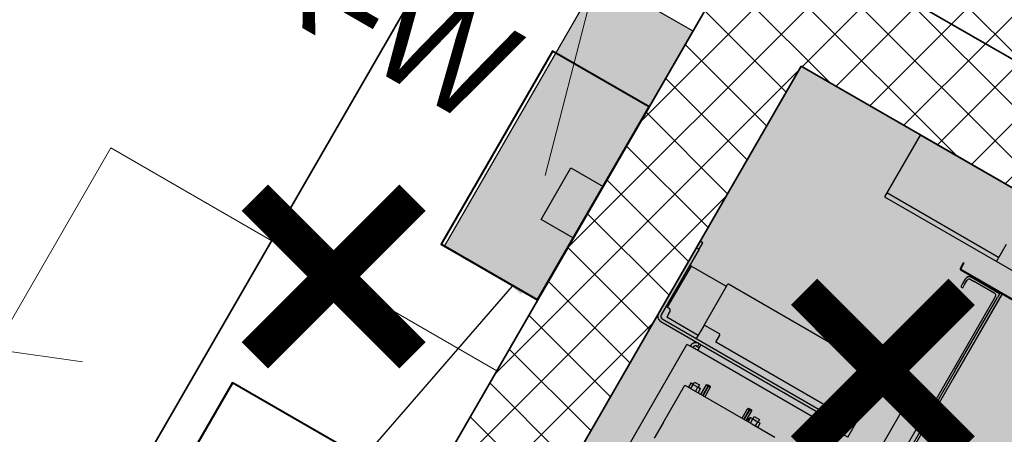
# Model space of a CAD drawing. Header units: millimetres. Extents: x 558 to 31258, y -5755 to 11028.
# Tile 138 of 144: x 23210 to 23342, y 8854 to 8910. Entities that reach past the tile are written whole.
import ezdxf
from ezdxf import colors
from ezdxf.entities.mleader import LeaderData, LeaderLine
from ezdxf.math import Vec2, Vec3

# ---------------------------------------------------------------- set-up
doc = ezdxf.new("R2010")
doc.units = ezdxf.units.MM
doc.layers.get('0').update_dxf_attribs({"color": 252})
doc.layers.get('Defpoints').update_dxf_attribs({"color": 252})
for name, color, linetype in [('FBThlon- Rozdzielnice', 1, 'Continuous'), ('FBThlon- Trasy elek.', 84, 'Continuous'), ('K_Dzwig', 252, 'Continuous')]:
    doc.layers.add(name, color=color, linetype=linetype)
for name, color, linetype, lineweight in [('K_Grube', 252, 'Continuous', 35), ('K_Grube_projektowane', 252, 'Continuous', 40), ('K_Kreskowanie', 252, 'Continuous', 5), ('K_Opis_zmienny', 252, 'Continuous', 13), ('K_Wyburzenia', 252, 'Continuous', 5), ('K_Wymiarowanie', 252, 'Continuous', 13)]:
    doc.layers.add(name, color=color, linetype=linetype, lineweight=lineweight)
doc.styles.add('FBThlon - przyporządkowanie', font='txt')
doc.styles.add('FBThlon - uziom opis', font='romans.shx', dxfattribs={"width": 0.8, "oblique": 15})
doc.styles.add('Zwykły 50', font='romans.shx', dxfattribs={"width": 0.8, "oblique": 10, "height": 7.5})
doc.dimstyles.new('Skala_50', dxfattribs={"dimtxt": 7.5, "dimasz": 1, "dimexe": 1.25, "dimexo": 0.625, "dimgap": 3, "dimtad": 1, "dimdec": 1, "dimlfac": 10, "dimrnd": 0.5, "dimdsep": 46, "dimtxsty": 'Zwykły 50', "dimblk": 'Wymiar', "dimcen": 2.5, "dimse1": 1, "dimse2": 1, "dimazin": 0, "dimtfac": 1, "dimtdec": 1, "dimtix": 1, "dimtmove": 0, "dimatfit": 3, "dimfxl": 0, "dimarcsym": 0})
pattern_1 = [(45, (2962.861, -2454.189), (-3.5921024, 3.5921024), []), (135, (2962.861, -2454.189), (-3.5921024, -3.5921024), [])]

# ---------------------------------------------------------------- blocks, each defined once
blk = doc.blocks.new('Wymiar')
for p, q in [((0, -5), (0, 5)), ((-3.75, 0), (3.75, 0))]:
    blk.add_line(p, q)
at = {"const_width": 0.5}
blk.add_lwpolyline([(-1.77, -1.77), (1.77, 1.77)], dxfattribs=at)
blk = doc.blocks.new('*D657')
at = {"layer": 'Defpoints', "color": 0}
for p in [(23338.61, 8889.58), (23222.61, 8688.66), (23257.98, 8668.23)]:
    blk.add_point(p, dxfattribs=at)
at = {"layer": 'K_Wymiarowanie', "color": 0, "lineweight": -2, "ltscale": 5}
blk.add_line((23373.48, 8868.29), (23258.48, 8669.1), dxfattribs=at)
at = {"layer": 'K_Wymiarowanie', "color": 0, "linetype": 'ByBlock', "lineweight": -2}
for p, rotation in [((23373.98, 8869.15), 59.99999999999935), ((23257.98, 8668.23), 239.9999999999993)]:
    blk.add_blockref('Wymiar', p, dxfattribs=dict(at, rotation=rotation))
at = {"layer": 'K_Wymiarowanie', "color": 0, "ltscale": 5, "insert": (23310.14, 8772.07), "char_height": 7.5, "attachment_point": 5, "rotation": 60, "style": 'Zwykły 50', "bg_fill": 3, "box_fill_scale": 1.1, "bg_fill_color": 256, "bg_fill_true_color": 13158600, "bg_fill_transparency": 0}
blk.add_mtext('2320', dxfattribs=at)
blk = doc.blocks.new('kabina')
at = {"layer": 'K_Dzwig'}
for p, q in [((17768.07, -7146.85), (17768.07, -7156.45)), ((17908.07, -7146.85), (17768.07, -7146.85)), ((17785.46, -7156.45), (17785.46, -7153.75)), ((17785.46, -7155.85), (17768.07, -7155.85)), ((17768.07, -7156.45), (17908.07, -7156.45)), ((17781.81, -7158.85), (17781.69, -7158.85)), ((17781.69, -7158.85), (17781.69, -7159.15)), ((17781.69, -7159.15), (17781.69, -7159.61)), ((17781.81, -7159.15), (17781.81, -7158.85)), ((17781.81, -7159.15), (17781.81, -7159.61)), ((17781.93, -7159.73), (17814.61, -7159.73)), ((17781.93, -7159.85), (17814.61, -7159.85)), ((17784.11, -7160), (17783.61, -7160)), ((17788.01, -7160), (17784.11, -7160)), ((17784.83, -7159.85), (17784.83, -7159.97)), ((17784.83, -7159.97), (17784.97, -7159.97)), ((17784.97, -7159.97), (17787.28, -7159.97)), ((17787.28, -7159.97), (17787.64, -7159.97)), ((17787.64, -7159.97), (17787.89, -7159.97)), ((17787.89, -7159.85), (17787.89, -7159.97)), ((17788.01, -7159.85), (17788.01, -7160.6)), ((17788.31, -7356.88), (17788.31, -7159.85)), ((17788.31, -7159.86), (17788.31, -7172.91)), ((17783.01, -7160.6), (17783.01, -7161.3)), ((17783.01, -7161.3), (17783.01, -7161.8)), ((17783.31, -7161.3), (17783.31, -7160.6)), ((17783.31, -7161.8), (17783.31, -7161.3)), ((17783.61, -7160.3), (17784.11, -7160.3)), ((17787.41, -7160.3), (17784.11, -7160.3)), ((17787.71, -7177.6), (17787.71, -7160.6)), ((17788.01, -7171.95), (17788.01, -7160.6)), ((17783.01, -7161.8), (17783.31, -7161.8)), ((17788.01, -7171.95), (17788.01, -7256.65)), ((17749.97, -7174.05), (17749.57, -7174.05)), ((17749.57, -7174.55), (17749.57, -7185.55)), ((17749.97, -7175.05), (17749.97, -7174.05)), ((17749.57, -7175.05), (17749.97, -7175.05)), ((17749.97, -7175.05), (17749.97, -7185.25)), ((17755.66, -7183.65), (17755.66, -7177.25)), ((17777.26, -7177.15), (17755.76, -7177.15)), ((17779.36, -7177.15), (17777.26, -7177.15)), ((17779.96, -7177.15), (17779.36, -7177.15)), ((17779.96, -7186.95), (17779.96, -7177.15)), ((17783.31, -7176.4), (17783.01, -7176.4)), ((17783.01, -7176.4), (17783.01, -7176.9)), ((17783.01, -7176.9), (17783.01, -7177.6)), ((17783.31, -7176.9), (17783.31, -7176.4)), ((17783.31, -7177.6), (17783.31, -7176.9)), ((17750.17, -7177.55), (17749.97, -7177.55)), ((17750.17, -7177.55), (17750.17, -7183.95)), ((17755.66, -7177.55), (17750.17, -7177.55)), ((17776.66, -7185.65), (17776.66, -7177.75)), ((17784.11, -7177.9), (17783.61, -7177.9)), ((17783.61, -7178.2), (17784.11, -7178.2)), ((17784.11, -7177.9), (17787.41, -7177.9)), ((17784.11, -7178.2), (17787.41, -7178.2)), ((17784.51, -7178.2), (17784.51, -7178.5)), ((17784.51, -7178.5), (17785.01, -7178.5)), ((17786.89, -7178.5), (17785.01, -7178.5)), ((17785.01, -7178.57), (17786.89, -7178.57)), ((17786.89, -7178.5), (17787.3, -7178.5)), ((17787.41, -7178.5), (17787.3, -7178.5)), ((17784.51, -7191.16), (17784.51, -7179.07)), ((17787.41, -7202.8), (17787.41, -7178.9)), ((17787.71, -7178.8), (17787.71, -7178.9)), ((17787.71, -7178.9), (17787.71, -7178.99)), ((17750.17, -7183.95), (17749.97, -7183.95)), ((17750.47, -7183.95), (17750.17, -7183.95)), ((17755.66, -7183.65), (17755.66, -7185.65)), ((17758.06, -7183.55), (17755.76, -7183.55)), ((17758.16, -7184.65), (17758.16, -7183.65)), ((17750.77, -7184.55), (17750.77, -7184.25)), ((17750.77, -7184.55), (17750.77, -7185.15)), ((17755.66, -7185.15), (17750.77, -7185.15)), ((17776.56, -7184.75), (17758.26, -7184.75)), ((17750.37, -7185.65), (17778.46, -7185.65)), ((17750.37, -7186.05), (17778.46, -7186.05)), ((17755.66, -7186.05), (17755.66, -7186.39)), ((17756.63, -7186.55), (17756.07, -7186.55)), ((17756.36, -7186.05), (17756.36, -7186.45)), ((17778.56, -7186.45), (17778.29, -7186.45)), ((17779.46, -7185.65), (17778.46, -7185.65)), ((17778.46, -7186.05), (17779.46, -7186.05)), ((17779.46, -7186.05), (17779.46, -7185.65)), ((17754.96, -7206.45), (17754.96, -7186.95)), ((17755.76, -7186.95), (17754.96, -7186.95)), ((17779.16, -7186.95), (17755.76, -7186.95)), ((17779.96, -7186.95), (17779.16, -7186.95)), ((17759.96, -7190.37), (17760.03, -7190.25)), ((17759.96, -7191.85), (17759.96, -7190.37)), ((17759.96, -7190.37), (17760.21, -7190.37)), ((17760.03, -7190.25), (17760.22, -7190.25)), ((17760.22, -7190.25), (17760.21, -7190.37)), ((17760.31, -7190.37), (17760.21, -7190.37)), ((17760.21, -7190.37), (17760.21, -7191.85)), ((17760.22, -7190.25), (17760.23, -7190.25)), ((17760.22, -7190.25), (17760.26, -7190.25)), ((17760.26, -7190.25), (17760.29, -7190.25)), ((17760.29, -7190.25), (17760.3, -7190.25)), ((17760.3, -7190.25), (17760.49, -7190.25)), ((17760.31, -7190.37), (17760.3, -7190.25)), ((17760.31, -7190.37), (17760.56, -7190.37)), ((17760.31, -7191.85), (17760.31, -7190.37)), ((17760.49, -7190.25), (17760.56, -7190.37)), ((17760.56, -7190.37), (17760.56, -7191.85)), ((17766.36, -7190.37), (17766.43, -7190.25)), ((17766.36, -7191.85), (17766.36, -7190.37)), ((17766.36, -7190.37), (17766.61, -7190.37)), ((17766.43, -7190.25), (17766.62, -7190.25)), ((17766.62, -7190.25), (17766.61, -7190.37)), ((17766.71, -7190.37), (17766.61, -7190.37)), ((17766.61, -7190.37), (17766.61, -7191.85)), ((17766.62, -7190.25), (17766.63, -7190.25)), ((17766.63, -7190.25), (17766.66, -7190.25)), ((17766.66, -7190.25), (17766.69, -7190.25)), ((17766.69, -7190.25), (17766.7, -7190.25)), ((17766.7, -7190.25), (17766.89, -7190.25)), ((17766.71, -7190.37), (17766.7, -7190.25)), ((17766.71, -7190.37), (17766.96, -7190.37)), ((17766.71, -7191.85), (17766.71, -7190.37)), ((17766.89, -7190.25), (17766.96, -7190.37)), ((17766.96, -7190.37), (17766.96, -7191.85)), ((17757.46, -7197.69), (17757.46, -7191.85)), ((17757.46, -7191.85), (17767.86, -7191.85)), ((17757.96, -7191.77), (17758.01, -7191.72)), ((17758.01, -7191.77), (17757.96, -7191.77)), ((17758.36, -7191.16), (17758.01, -7191.16)), ((17758.01, -7191.16), (17758.01, -7191.2)), ((17758.01, -7191.2), (17758.38, -7191.2)), ((17758.01, -7191.2), (17758.01, -7191.85)), ((17758.36, -7191.2), (17758.36, -7190.84)), ((17758.36, -7190.84), (17759.16, -7190.84)), ((17758.38, -7191.2), (17759.13, -7191.2)), ((17758.38, -7191.85), (17758.38, -7191.2)), ((17759.13, -7191.2), (17759.51, -7191.2)), ((17759.13, -7191.85), (17759.13, -7191.2)), ((17759.16, -7190.84), (17759.16, -7191.2)), ((17759.51, -7191.16), (17759.16, -7191.16)), ((17759.51, -7191.16), (17759.51, -7191.2)), ((17759.51, -7191.85), (17759.51, -7191.2)), ((17759.51, -7191.72), (17759.56, -7191.77)), ((17759.56, -7191.77), (17759.51, -7191.77)), ((17767.31, -7191.2), (17767.68, -7191.2)), ((17767.31, -7191.2), (17767.31, -7191.85)), ((17767.66, -7191.2), (17767.66, -7190.84)), ((17767.66, -7190.84), (17768.46, -7190.84)), ((17767.68, -7191.2), (17768.43, -7191.2)), ((17767.68, -7191.85), (17767.68, -7191.2)), ((17767.86, -7191.85), (17770.46, -7191.85)), ((17768.43, -7191.2), (17768.81, -7191.2)), ((17768.43, -7191.85), (17768.43, -7191.2)), ((17768.46, -7190.84), (17768.46, -7191.2)), ((17768.81, -7191.85), (17768.81, -7191.2)), ((17770.46, -7191.85), (17771.46, -7191.85)), ((17757.46, -7197.69), (17757.46, -7200.1))]:
    blk.add_line(p, q, dxfattribs=at)
for centre, radius, start, end in [((17781.93, -7159.61), 0.24, 180, 270), ((17781.93, -7159.61), 0.12, 180, 270), ((17783.61, -7160.6), 0.6, 90, 180), ((17783.61, -7160.6), 0.3, 90, 180), ((17787.41, -7160.6), 0.3, 0, 90), ((17755.76, -7177.25), 0.1, 90, 180), ((17777.26, -7177.75), 0.6, 90, 180), ((17783.61, -7177.6), 0.6, 180, 270), ((17783.61, -7177.6), 0.3, 180, 270), ((17785.01, -7179.07), 0.5, 90, 180), ((17786.89, -7179.07), 0.5, 34.8287, 90), ((17787.41, -7177.6), 0.6, 270, 0), ((17787.41, -7177.6), 0.3, 270, 0), ((17787.71, -7178.5), 0.5, 214.8287, 233.0707), ((17750.47, -7184.25), 0.3, 0, 90), ((17755.76, -7183.65), 0.1, 90, 180), ((17758.06, -7183.65), 0.1, 0, 90), ((17750.37, -7185.25), 0.8, 180, 270), ((17750.37, -7185.25), 0.4, 180, 270), ((17758.26, -7184.65), 0.1, 180, 270), ((17776.56, -7184.65), 0.1, 270, 0), ((17767.46, -7191.55), 0.345, 115.8739, 238.7677), ((17767.46, -7191.55), 0.33, 117.144, 243.3725)]:
    blk.add_arc(centre, radius, start, end, dxfattribs=at)
for points, knots in [([(17787.41, -7178.2), (17787.45, -7178.2), (17787.52, -7178.21), (17787.63, -7178.24), (17787.74, -7178.29), (17787.83, -7178.37), (17787.91, -7178.46), (17787.96, -7178.57), (17788, -7178.68), (17788.01, -7178.76), (17788.01, -7178.8)], [0, 0, 0, 0, 0.12588, 0.248882, 0.370299, 0.491473, 0.613756, 0.738462, 0.86683, 1, 1, 1, 1]), ([(17787.41, -7178.5), (17787.43, -7178.5), (17787.46, -7178.5), (17787.52, -7178.52), (17787.57, -7178.55), (17787.62, -7178.59), (17787.66, -7178.63), (17787.69, -7178.69), (17787.7, -7178.74), (17787.71, -7178.78), (17787.71, -7178.8)], [0, 0, 0, 0, 0.137366, 0.262722, 0.379719, 0.492821, 0.606948, 0.726897, 0.856818, 1, 1, 1, 1]), ([(17788.01, -7178.9), (17788.01, -7178.92), (17788, -7178.95), (17787.97, -7178.98), (17787.91, -7179), (17787.84, -7179), (17787.75, -7179), (17787.64, -7178.98), (17787.53, -7178.95), (17787.45, -7178.92), (17787.41, -7178.9)], [0, 0, 0, 0, 0.12588, 0.248882, 0.370299, 0.491473, 0.613756, 0.738462, 0.86683, 1, 1, 1, 1])]:
    blk.add_open_spline(points, degree=3, knots=knots, dxfattribs=at)
for points in [[(17756.36, -7186.05), (17756.24, -7186.07), (17756, -7186.09), (17755.71, -7186.3), (17755.5, -7186.6), (17755.47, -7186.83), (17755.46, -7186.95)], [(17756.36, -7186.45), (17756.29, -7186.46), (17756.16, -7186.47), (17756, -7186.59), (17755.88, -7186.76), (17755.87, -7186.89), (17755.86, -7186.95)], [(17756.63, -7186.95), (17756.63, -7186.83), (17756.63, -7186.6), (17756.63, -7186.3), (17756.63, -7186.09), (17756.63, -7186.07), (17756.63, -7186.05)], [(17778.29, -7186.05), (17778.29, -7186.07), (17778.29, -7186.09), (17778.29, -7186.3), (17778.29, -7186.6), (17778.29, -7186.83), (17778.29, -7186.95)], [(17779.46, -7186.95), (17779.44, -7186.83), (17779.42, -7186.6), (17779.21, -7186.3), (17778.91, -7186.09), (17778.68, -7186.07), (17778.56, -7186.05)], [(17779.06, -7186.95), (17779.05, -7186.89), (17779.04, -7186.76), (17778.92, -7186.59), (17778.75, -7186.47), (17778.62, -7186.46), (17778.56, -7186.45)]]:
    blk.add_open_spline(points, degree=3, dxfattribs=at)

msp = doc.modelspace()

# ---------------------------------------------------------------- hatches: boundary and pattern name
at = {"layer": 'K_Kreskowanie', "ltscale": 5}
h = msp.add_hatch(dxfattribs=at)
h.set_pattern_fill('ANSI37', color=256, scale=1.6)
h.set_pattern_definition(pattern_1)
h.paths.add_polyline_path([(23249.479, 9166.202), (23216.57, 9185.202), (23289.57, 9311.641), (23322.479, 9292.641)])
h.paths.add_polyline_path([(23720.798, 9030.55), (23720.798, 8878.627), (23660.798, 8878.627), (23660.798, 9002.627), (23701.798, 9073.641), (23734.707, 9054.641)])
h.paths.add_polyline_path([(23006.193, 9098.817), (22754.193, 8662.34), (22775.843, 8649.84), (22896.843, 8859.418), (23147.991, 8714.418), (23160.491, 8736.069), (22909.343, 8881.069), (23027.843, 9086.317), (23176.8, 9000.317), (23194.3, 9030.628), (23176.979, 9040.628), (23204.479, 9088.259), (23171.57, 9107.259), (23144.07, 9059.628), (23006.372, 9139.128), (22988.872, 9108.817)])
h.paths.add_polyline_path([(23280.902, 8980.628), (23263.402, 8950.317), (23369.923, 8888.817), (23387.423, 8919.128)])
h.paths.add_polyline_path([(23190.802, 8718.569), (23160.491, 8736.069), (23147.991, 8714.418), (23178.302, 8696.918)])
h.paths.add_polyline_path([(23720.798, 8788.627), (23660.798, 8788.627), (23660.798, 8226.627), (23720.798, 8226.627)])
h = msp.add_hatch(dxfattribs=at)
h.set_pattern_fill('ANSI37', color=256, scale=1.6)
h.set_pattern_definition(pattern_1)
h.paths.add_polyline_path([(23314.792, 8903.327), (23362.423, 8875.827), (23369.923, 8888.817), (23309.302, 8923.817), (23178.302, 8696.918), (23358.435, 8592.918), (23489.435, 8819.817), (23467.784, 8832.317), (23460.284, 8819.327), (23468.944, 8814.327), (23352.944, 8613.409), (23198.792, 8702.409)])
at = {"layer": 'K_Wyburzenia'}
h = msp.add_hatch(dxfattribs=at)
h.set_pattern_fill('AR-CONC', color=256, scale=0.05)
h.set_pattern_definition([(50, (21774.1485, 12065.275), (9.109233, -0.796954), [0.9525, -10.4775]), (355, (21774.1485, 12065.275), (-1.76217, 9.552842), [0.762, -8.38203]), (100.45144, (21774.908, 12065.209), (7.347062, 8.755888), [0.8095, -8.904512]), (46.1842, (21774.148, 12067.815), (13.553952, -2.102116), [1.42875, -15.71625]), (96.63556, (21775.278, 12067.64), (11.870207, 12.371306), [1.21425, -13.35678]), (351.18415, (21774.148, 12067.815), (11.870207, 12.371306), [1.143, -12.572987]), (21, (21775.4185, 12067.18), (7.58072, -5.11326), [0.9525, -10.4775]), (326, (21775.4185, 12067.18), (3.090101, 9.209398), [0.762, -8.382]), (71.45145, (21776.05, 12066.754), (10.67082, 4.096138), [0.8095, -8.904497]), (37.5, (21774.1485, 12065.2752), (0.1544302, 4.227752), [0, -8.2804, 0, -8.509, 0, -8.41375]), (7.5, (21774.1485, 12065.275), (3.340983, 5.009029), [0, -4.8514, 0, -8.0899, 0, -3.20675]), (327.5, (21771.3164, 12065.2752), (6.7795298, -0.2864372), [0, -3.175, 0, -9.906, 0, -13.1445]), (317.5, (21770.0464, 12065.275), (7.406459, 1.271325), [0, -4.1275, 0, -6.5786, 0, -9.3345])])
h.paths.add_polyline_path([(23314.792, 8903.327), (23468.944, 8814.327), (23352.944, 8613.409), (23198.792, 8702.409)])

# ---------------------------------------------------------------- linework, layer by layer
at = {"layer": 'K_Grube', "ltscale": 5}
for p, q in [((23263.402, 8950.317), (23369.923, 8888.817)), ((23178.302, 8696.918), (23309.302, 8923.817)), ((23198.792, 8702.409), (23314.792, 8903.327)), ((23314.792, 8903.327), (23362.423, 8875.827))]:
    msp.add_line(p, q, dxfattribs=at)
at = {"layer": 'K_Grube', "ltscale": 0.8}
msp.add_line((22969.491, 8405.247), (23278.991, 8941.317), dxfattribs=at)
at = {"layer": 'K_Grube_projektowane'}
for points in [[(23279.302, 8871.855), (23294.302, 8897.836), (23281.311, 8905.336), (23266.311, 8879.355)], [(23244.205, 8811.067), (23264.205, 8845.708), (23238.225, 8860.708), (23218.225, 8826.067)]]:
    msp.add_lwpolyline(points, close=True, dxfattribs=at)
at = {"layer": 'K_Opis_zmienny', "ltscale": 5}
msp.add_line((23318.809, 9037.702), (23280.306, 8888.596), dxfattribs=at)
at = {"layer": 'K_Opis_zmienny'}
msp.add_line((23069.958, 8884.506), (23218.016, 8863.514), dxfattribs=at)
at = {"layer": 'K_Wyburzenia'}
for points in [[(23314.792, 8903.327), (23468.944, 8814.327), (23352.944, 8613.409), (23198.792, 8702.409)], [(23161.84, 8788.406), (23221.84, 8892.329), (23273.802, 8862.329), (23213.802, 8758.406)]]:
    msp.add_lwpolyline(points, close=True, dxfattribs=at)
at = {"layer": 'K_Wyburzenia', "const_width": 5}
for points in [[(23241.232, 8885.616), (23262.445, 8864.403)], [(23262.445, 8885.616), (23241.232, 8864.403)], [(23315.166, 8872.952), (23336.379, 8851.739)], [(23336.379, 8872.952), (23315.166, 8851.739)]]:
    msp.add_lwpolyline(points, dxfattribs=at)

# ---------------------------------------------------------------- block references
at = {"layer": 'K_Grube', "rotation": 329.999999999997}
msp.add_blockref('kabina', (11516.626, 23967.44), dxfattribs=at)

# ---------------------------------------------------------------- texts
at = {"layer": 'FBThlon- Rozdzielnice', "insert": (23245.43, 8925.887), "char_height": 14, "width": 23.88949, "attachment_point": 1, "rotation": 330, "style": 'FBThlon - przyporządkowanie'}
msp.add_mtext('R-W', dxfattribs=at)

# ---------------------------------------------------------------- next in the draw order: dimensions: what is measured, and where the dimension line sits
at = {"layer": 'K_Wymiarowanie', "ltscale": 5}
dim = msp.add_aligned_dim(p1=(23338.608, 8889.577), p2=(23222.608, 8688.659), distance=40.849, dimstyle='Skala_50', dxfattribs=at)
dim.commit()
dim.dimension.update_dxf_attribs({"geometry": '*D657', "text_midpoint": (23310.138, 8772.068)})

# ---------------------------------------------------------------- next in the draw order: hatches: boundary and pattern name
at = {"layer": 'FBThlon- Rozdzielnice'}
msp.add_hatch(color=256, dxfattribs=at).paths.add_polyline_path([(23287.644, 8915.305), (23300.202, 8908.055), (23279.302, 8871.855), (23266.744, 8879.105)])

# ---------------------------------------------------------------- next in the draw order: linework, layer by layer
msp.add_lwpolyline([(23287.644, 8915.305), (23300.202, 8908.055), (23279.302, 8871.855), (23266.744, 8879.105), (23287.644, 8915.305)], dxfattribs=at)
at = {"layer": 'FBThlon- Trasy elek.', "color": 6}
msp.add_lwpolyline([(23283.781, 8889.614), (23288.111, 8887.114), (23284.111, 8880.186), (23279.781, 8882.686)], close=True, dxfattribs=at)

# ---------------------------------------------------------------- next in the draw order: leaders
ml = msp.add_multileader_mtext('Standard', dxfattribs=at)
ml.set_content('Korytko\\Pelektryczne', style='FBThlon - uziom opis')
ml.set_leader_properties()
ml.build(insert=Vec2(0, 0))
ml.multileader.update_dxf_attribs({"arrow_head_size": 10})
ctx = ml.context
ctx.base_point, ctx.char_height, ctx.arrow_head_size, ctx.plane_origin, ctx.plane_x_axis, ctx.plane_y_axis = Vec3(23126.833, 8899.079), 18, 10, Vec3(23237.336, 8720.879), Vec3(0.9083939, -0.4181154), Vec3(0.4181154, 0.9083939)
notes = []
notes.append((ctx, [(0, (1, 1, 0), (23249.06, 8842.821), (-0.9083939, 0.4181154), 8, [(0, [(23282.4, 8881.227), (23249.06, 8842.821)], 0, [])])]))
ctx.mtext.insert, ctx.mtext.text_direction, ctx.mtext.width, ctx.mtext.flow_direction = Vec3(23133.667, 8909.144), Vec3(0.9083939, -0.4181154), 257.82455, 5
for ctx, leaders in notes:
    for number, flags, end, landing, length, lines in leaders:
        leader = LeaderData()
        leader.index, (leader.has_last_leader_line, leader.has_dogleg_vector, leader.attachment_direction) = number, flags
        leader.last_leader_point, leader.dogleg_vector, leader.dogleg_length = Vec3(end), Vec3(landing), length
        for number, points, colour, breaks in lines:
            line = LeaderLine()
            line.index, line.vertices, line.color, line.breaks = number, Vec3.list(points), colors.encode_raw_color(colour), breaks
            leader.lines.append(line)
        ctx.leaders.append(leader)

doc.saveas('drawing.dxf')
